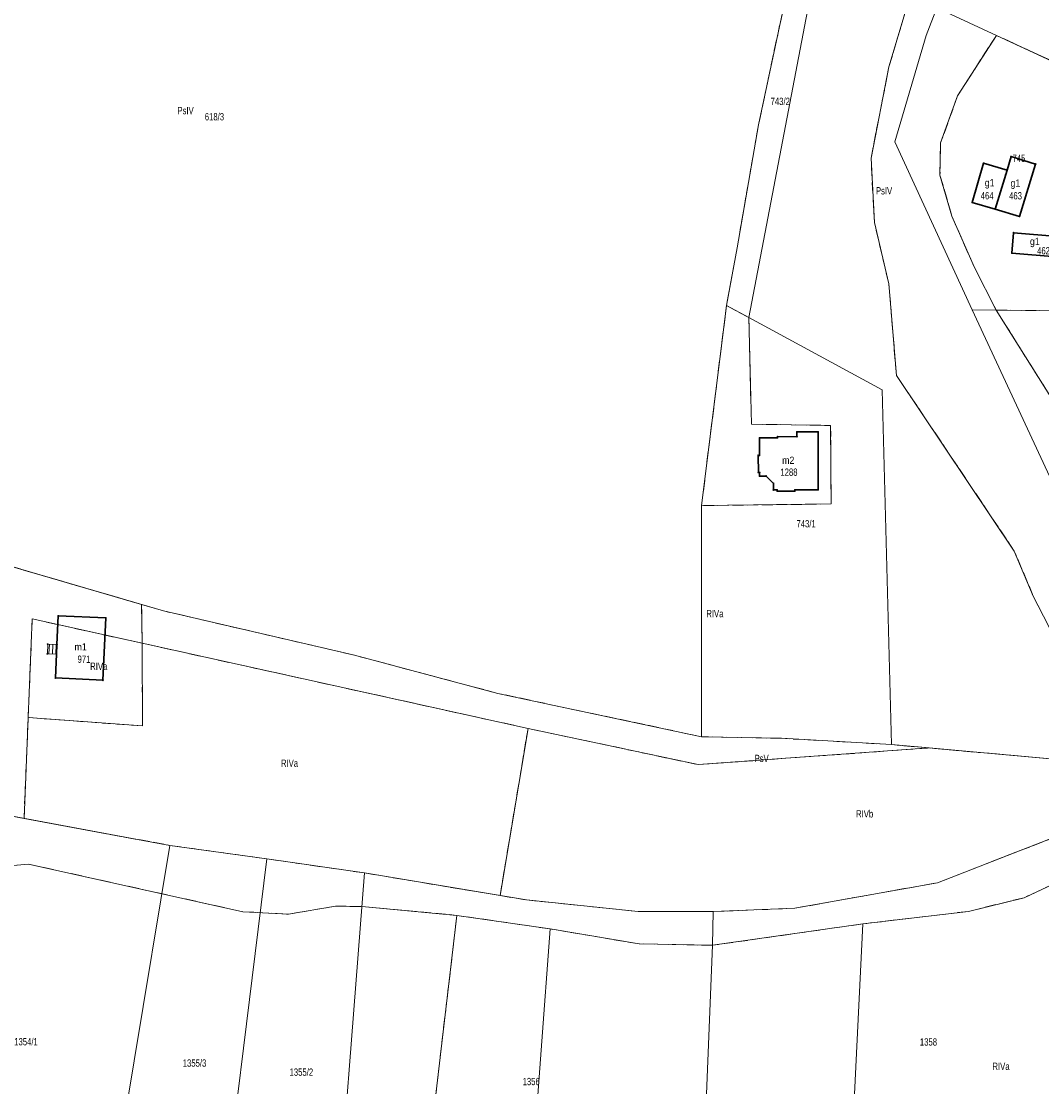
# Model space of a CAD drawing. Header units: metres. Extents: x 7498273 to 7499989, y 5499795 to 5500810.
# Tile 8 of 40: x 7498379 to 7498589, y 5500194 to 5500412. Entities that reach past the tile are written whole.
import ezdxf

# ---------------------------------------------------------------- set-up
doc = ezdxf.new("R2010")
doc.units = ezdxf.units.M
doc.header["$MEASUREMENT"] = 0
doc.linetypes.add('2.25_0.75', pattern=[3, 2.25, -0.75])
doc.layers.get('0').update_dxf_attribs({"color": 2})
for name, color, linetype, lineweight in [('209-oznaczenie konturu klasyfikacyjnego', 7, 'Continuous', 0), ('211-numer działki ewidencyjnej', 7, 'Continuous', 0), ('217-kontur klasyfikacyjny', 7, 'Continuous', 0), ('218-kontur użytku gruntowego', 7, 'Continuous', 0), ('219-działka ewidencyjna', 7, 'Continuous', 0), ('312-budynek ewidencyjny', 7, 'Continuous', 0), ('312-oznaczenie budynku ewidencyjnego', 7, 'Continuous', 0), ('312-oznaczenie budynku ewidencyjnego-Atr117', 7, 'Continuous', 0), ('352-schody', 7, 'Continuous', 0), ('Punkt budynku', 7, 'Continuous', 0)]:
    doc.layers.add(name, color=color, linetype=linetype, lineweight=lineweight)
doc.styles.get("Standard").update_dxf_attribs({"font": 'Working1250.shx', "width": 0.75})

# ---------------------------------------------------------------- blocks, each defined once
blk = doc.blocks.new('PUNKTBUD')
at = {"color": 0}
blk.add_circle((0, 0), 0.09, dxfattribs=at)

msp = doc.modelspace()

# ---------------------------------------------------------------- linework, layer by layer
at = {"layer": '217-kontur klasyfikacyjny', "color": 3, "linetype": '2.25_0.75', "lineweight": 13, "flags": 128}
for points in [[(7498537.31, 5500423.31), (7498530.46, 5500391.16)], [(7498557.26, 5500403.1), (7498561.04, 5500415.63)], [(7498579.36, 5500409.58), (7498571.4, 5500397.16)], [(7498593.88, 5500402.87), (7498579.36, 5500409.58)], [(7498553.6, 5500384.36), (7498557.26, 5500403.1)], [(7498571.4, 5500397.16), (7498567.9, 5500387.46)], [(7498530.46, 5500391.16), (7498526.05, 5500365.93)], [(7498567.9, 5500387.46), (7498567.77, 5500380.87)], [(7498554.29, 5500371.11), (7498553.6, 5500384.36)], [(7498567.77, 5500380.87), (7498570.2, 5500372.45)], [(7498570.2, 5500372.45), (7498574.86, 5500361.85)], [(7498557.25, 5500358.52), (7498554.29, 5500371.11)], [(7498526.05, 5500365.93), (7498523.88, 5500354.06)], [(7498574.86, 5500361.85), (7498579.32, 5500353.13)], [(7498558.82, 5500339.7), (7498557.25, 5500358.52)], [(7498521.83, 5500337.58), (7498523.88, 5500354.06)], [(7498523.88, 5500354.06), (7498528.45, 5500351.58)], [(7498579.32, 5500353.13), (7498604.68, 5500352.8)], [(7498579.32, 5500353.13), (7498605.75, 5500311.04)], [(7498528.45, 5500351.58), (7498529.03, 5500329.67)], [(7498583.05, 5500303.6), (7498558.82, 5500339.7)], [(7498518.75, 5500312.94), (7498521.83, 5500337.58)], [(7498529.03, 5500329.67), (7498545.29, 5500329.41)], [(7498545.29, 5500329.41), (7498545.38, 5500313.27)], [(7498545.38, 5500313.27), (7498518.75, 5500312.94)], [(7498518.75, 5500312.94), (7498518.75, 5500308.3)], [(7498518.75, 5500308.3), (7498518.73, 5500265.44)], [(7498381.55, 5500299.07), (7498363.93, 5500304.21)], [(7498586.95, 5500294.36), (7498583.05, 5500303.6)], [(7498403.65, 5500292.62), (7498381.55, 5500299.07)], [(7498602.66, 5500263.82), (7498586.95, 5500294.36)], [(7498403.76, 5500284.65), (7498403.65, 5500292.62)], [(7498408.16, 5500291.3), (7498403.65, 5500292.62)], [(7498380.33, 5500269.38), (7498381.16, 5500289.64)], [(7498381.16, 5500289.64), (7498403.76, 5500284.65)], [(7498447.43, 5500282.19), (7498408.16, 5500291.3)], [(7498483.09, 5500267.14), (7498403.76, 5500284.65)], [(7498403.76, 5500284.65), (7498403.81, 5500267.65)], [(7498476.87, 5500274.35), (7498447.43, 5500282.19)], [(7498518.73, 5500265.44), (7498476.87, 5500274.35)], [(7498379.48, 5500248.65), (7498380.33, 5500269.38)], [(7498403.81, 5500267.65), (7498380.33, 5500269.38)], [(7498477.33, 5500232.8), (7498483.09, 5500267.14)], [(7498483.09, 5500267.14), (7498518.06, 5500259.71)], [(7498535.17, 5500265.11), (7498518.73, 5500265.44)], [(7498557.81, 5500263.82), (7498535.17, 5500265.11)], [(7498518.06, 5500259.71), (7498565.56, 5500263.13)], [(7498565.56, 5500263.13), (7498557.81, 5500263.82)], [(7498598.77, 5500260.15), (7498565.56, 5500263.13)], [(7498370.04, 5500250.4), (7498379.48, 5500248.65)], [(7498379.48, 5500248.65), (7498409.43, 5500243.11)], [(7498567.27, 5500235.44), (7498595.68, 5500246.48)], [(7498409.43, 5500243.11), (7498429.42, 5500240.34)], [(7498366.87, 5500238.07), (7498380.36, 5500239.26)], [(7498380.36, 5500239.26), (7498424.44, 5500229.47)], [(7498429.42, 5500240.34), (7498449.47, 5500237.45)], [(7498449.47, 5500237.45), (7498477.33, 5500232.8)], [(7498596.86, 5500237.88), (7498585.09, 5500232.36)], [(7498537.93, 5500230.19), (7498567.27, 5500235.44)], [(7498477.33, 5500232.8), (7498482.74, 5500231.9)], [(7498585.09, 5500232.36), (7498573.61, 5500229.55)], [(7498433.86, 5500228.98), (7498443.47, 5500230.62)], [(7498443.47, 5500230.62), (7498448.93, 5500230.55)], [(7498448.93, 5500230.55), (7498468.44, 5500228.73)], [(7498482.74, 5500231.9), (7498505.74, 5500229.52)], [(7498521.13, 5500229.5), (7498537.93, 5500230.19)], [(7498424.44, 5500229.47), (7498433.86, 5500228.98)], [(7498468.44, 5500228.73), (7498459.42, 5500151.72)], [(7498487.66, 5500225.94), (7498468.44, 5500228.73)], [(7498505.74, 5500229.52), (7498521.13, 5500229.5)], [(7498573.61, 5500229.55), (7498551.94, 5500226.98)], [(7498505.95, 5500222.86), (7498487.66, 5500225.94)], [(7498551.94, 5500226.98), (7498520.99, 5500222.57)], [(7498520.99, 5500222.57), (7498505.95, 5500222.86)]]:
    msp.add_lwpolyline(points, dxfattribs=at)
at = {"layer": '218-kontur użytku gruntowego', "color": 3, "linetype": 'Continuous', "lineweight": 13, "flags": 128}
for points in [[(7498537.31, 5500423.31), (7498530.46, 5500391.16)], [(7498557.26, 5500403.1), (7498561.04, 5500415.63)], [(7498579.36, 5500409.58), (7498571.4, 5500397.16)], [(7498593.88, 5500402.87), (7498579.36, 5500409.58)], [(7498553.6, 5500384.36), (7498557.26, 5500403.1)], [(7498571.4, 5500397.16), (7498567.9, 5500387.46)], [(7498530.46, 5500391.16), (7498526.05, 5500365.93)], [(7498567.9, 5500387.46), (7498567.77, 5500380.87)], [(7498554.29, 5500371.11), (7498553.6, 5500384.36)], [(7498567.77, 5500380.87), (7498570.2, 5500372.45)], [(7498570.2, 5500372.45), (7498574.86, 5500361.85)], [(7498557.25, 5500358.52), (7498554.29, 5500371.11)], [(7498526.05, 5500365.93), (7498523.88, 5500354.06)], [(7498574.86, 5500361.85), (7498579.32, 5500353.13)], [(7498558.82, 5500339.7), (7498557.25, 5500358.52)], [(7498523.88, 5500354.06), (7498521.83, 5500337.58)], [(7498523.88, 5500354.06), (7498528.45, 5500351.58)], [(7498579.32, 5500353.13), (7498605.75, 5500311.04)], [(7498604.68, 5500352.8), (7498579.32, 5500353.13)], [(7498528.45, 5500351.58), (7498529.03, 5500329.67)], [(7498583.05, 5500303.6), (7498558.82, 5500339.7)], [(7498521.83, 5500337.58), (7498518.75, 5500312.94)], [(7498529.03, 5500329.67), (7498545.29, 5500329.41)], [(7498545.29, 5500329.41), (7498545.38, 5500313.27)], [(7498545.38, 5500313.27), (7498518.75, 5500312.94)], [(7498518.75, 5500312.94), (7498518.75, 5500308.3)], [(7498518.75, 5500308.3), (7498518.73, 5500265.44)], [(7498381.55, 5500299.07), (7498363.93, 5500304.21)], [(7498586.95, 5500294.36), (7498583.05, 5500303.6)], [(7498403.65, 5500292.62), (7498381.55, 5500299.07)], [(7498602.66, 5500263.82), (7498586.95, 5500294.36)], [(7498403.65, 5500292.62), (7498403.76, 5500284.65)], [(7498408.16, 5500291.3), (7498403.65, 5500292.62)], [(7498381.16, 5500289.64), (7498380.33, 5500269.38)], [(7498403.76, 5500284.65), (7498381.16, 5500289.64)], [(7498447.43, 5500282.19), (7498408.16, 5500291.3)], [(7498403.76, 5500284.65), (7498483.09, 5500267.14)], [(7498403.76, 5500284.65), (7498403.81, 5500267.65)], [(7498476.87, 5500274.35), (7498447.43, 5500282.19)], [(7498518.73, 5500265.44), (7498476.87, 5500274.35)], [(7498380.33, 5500269.38), (7498379.48, 5500248.65)], [(7498403.81, 5500267.65), (7498380.33, 5500269.38)], [(7498483.09, 5500267.14), (7498477.33, 5500232.8)], [(7498518.06, 5500259.71), (7498483.09, 5500267.14)], [(7498518.73, 5500265.44), (7498535.17, 5500265.11)], [(7498535.17, 5500265.11), (7498557.81, 5500263.82)], [(7498565.56, 5500263.13), (7498518.06, 5500259.71)], [(7498557.81, 5500263.82), (7498565.56, 5500263.13)], [(7498565.56, 5500263.13), (7498598.77, 5500260.15)], [(7498370.04, 5500250.4), (7498379.48, 5500248.65)], [(7498379.48, 5500248.65), (7498409.43, 5500243.11)], [(7498567.27, 5500235.44), (7498595.68, 5500246.48)], [(7498409.43, 5500243.11), (7498429.42, 5500240.34)], [(7498366.87, 5500238.07), (7498380.36, 5500239.26)], [(7498380.36, 5500239.26), (7498424.44, 5500229.47)], [(7498429.42, 5500240.34), (7498449.47, 5500237.45)], [(7498449.47, 5500237.45), (7498477.33, 5500232.8)], [(7498596.86, 5500237.88), (7498585.09, 5500232.36)], [(7498537.93, 5500230.19), (7498567.27, 5500235.44)], [(7498477.33, 5500232.8), (7498482.74, 5500231.9)], [(7498585.09, 5500232.36), (7498573.61, 5500229.55)], [(7498433.86, 5500228.98), (7498443.47, 5500230.62)], [(7498443.47, 5500230.62), (7498448.93, 5500230.55)], [(7498448.93, 5500230.55), (7498468.44, 5500228.73)], [(7498482.74, 5500231.9), (7498505.74, 5500229.52)], [(7498521.13, 5500229.5), (7498537.93, 5500230.19)], [(7498424.44, 5500229.47), (7498433.86, 5500228.98)], [(7498468.44, 5500228.73), (7498459.42, 5500151.72)], [(7498487.66, 5500225.94), (7498468.44, 5500228.73)], [(7498505.74, 5500229.52), (7498521.13, 5500229.5)], [(7498573.61, 5500229.55), (7498551.94, 5500226.98)], [(7498505.95, 5500222.86), (7498487.66, 5500225.94)], [(7498551.94, 5500226.98), (7498520.99, 5500222.57)], [(7498520.99, 5500222.57), (7498505.95, 5500222.86)]]:
    msp.add_lwpolyline(points, dxfattribs=at)
at = {"layer": '219-działka ewidencyjna', "color": 3, "linetype": 'Continuous', "lineweight": 13, "flags": 128}
for points in [[(7498530.46, 5500391.16), (7498537.31, 5500423.31)], [(7498528.45, 5500351.58), (7498542.02, 5500422.54)], [(7498564.91, 5500409.57), (7498567.09, 5500415.26)], [(7498567.09, 5500415.26), (7498606.9, 5500396.84)], [(7498564.91, 5500409.57), (7498558.46, 5500387.69)], [(7498526.05, 5500365.93), (7498530.46, 5500391.16)], [(7498558.46, 5500387.69), (7498574.39, 5500353.19)], [(7498523.88, 5500354.06), (7498526.05, 5500365.93)], [(7498521.83, 5500337.58), (7498523.88, 5500354.06)], [(7498523.88, 5500354.06), (7498528.45, 5500351.58)], [(7498574.39, 5500353.19), (7498604.68, 5500352.8)], [(7498621.71, 5500251.36), (7498574.39, 5500353.19)], [(7498528.45, 5500351.58), (7498555.91, 5500336.73)], [(7498518.75, 5500312.94), (7498521.83, 5500337.58)], [(7498555.91, 5500336.73), (7498557.81, 5500263.82)], [(7498518.75, 5500308.3), (7498518.75, 5500312.94)], [(7498518.73, 5500265.44), (7498518.75, 5500308.3)], [(7498363.93, 5500304.21), (7498408.16, 5500291.3)], [(7498408.16, 5500291.3), (7498447.43, 5500282.19)], [(7498447.43, 5500282.19), (7498476.87, 5500274.35)], [(7498476.87, 5500274.35), (7498518.73, 5500265.44)], [(7498518.73, 5500265.44), (7498535.17, 5500265.11)], [(7498535.17, 5500265.11), (7498557.81, 5500263.82)], [(7498557.81, 5500263.82), (7498598.77, 5500260.15)], [(7498370.04, 5500250.4), (7498409.43, 5500243.11)], [(7498567.27, 5500235.44), (7498595.68, 5500246.48)], [(7498394.78, 5500154.57), (7498409.43, 5500243.11)], [(7498429.42, 5500240.34), (7498409.43, 5500243.11)], [(7498418.64, 5500153.08), (7498429.42, 5500240.34)], [(7498429.42, 5500240.34), (7498449.47, 5500237.45)], [(7498442.81, 5500152.13), (7498449.47, 5500237.45)], [(7498449.47, 5500237.45), (7498482.74, 5500231.9)], [(7498537.93, 5500230.19), (7498567.27, 5500235.44)], [(7498482.74, 5500231.9), (7498505.74, 5500229.52)], [(7498537.93, 5500230.19), (7498521.13, 5500229.5)], [(7498505.74, 5500229.52), (7498521.13, 5500229.5)], [(7498520.99, 5500222.57), (7498521.13, 5500229.5)], [(7498482.05, 5500151.16), (7498487.66, 5500225.94)], [(7498487.66, 5500225.94), (7498505.95, 5500222.86)], [(7498520.99, 5500222.57), (7498551.94, 5500226.98)], [(7498548.54, 5500158.39), (7498551.94, 5500226.98)], [(7498505.95, 5500222.86), (7498520.99, 5500222.57)], [(7498518.23, 5500154.59), (7498520.99, 5500222.57)]]:
    msp.add_lwpolyline(points, dxfattribs=at)
at = {"layer": '312-budynek ewidencyjny', "color": 7, "linetype": 'Continuous', "lineweight": 30, "flags": 128}
for points in [[(7498581.55, 5500381.86), (7498582.39, 5500384.67)], [(7498582.39, 5500384.67), (7498587.42, 5500383.12)], [(7498574.41, 5500375.24), (7498576.74, 5500383.31)], [(7498576.74, 5500383.31), (7498581.55, 5500381.86)], [(7498581.55, 5500381.86), (7498581.29, 5500380.99)], [(7498581.29, 5500380.99), (7498581.55, 5500381.86)], [(7498587.42, 5500383.12), (7498584.11, 5500372.34)], [(7498581.29, 5500380.99), (7498579.11, 5500373.87)], [(7498579.11, 5500373.87), (7498581.29, 5500380.99)], [(7498579.11, 5500373.87), (7498574.41, 5500375.24)], [(7498584.11, 5500372.34), (7498579.11, 5500373.87)], [(7498582.55, 5500364.85), (7498582.91, 5500369.02)], [(7498582.91, 5500369.02), (7498591.99, 5500368.23)], [(7498591.63, 5500364.06), (7498582.55, 5500364.85)], [(7498530.66, 5500326.85), (7498534.36, 5500326.86)], [(7498530.67, 5500323.25), (7498530.66, 5500326.85)], [(7498534.36, 5500327.1), (7498538.36, 5500327.11)], [(7498534.36, 5500326.86), (7498534.36, 5500327.1)], [(7498538.35, 5500328.07), (7498542.7, 5500328.08)], [(7498538.36, 5500327.11), (7498538.35, 5500328.07)], [(7498542.7, 5500328.08), (7498542.73, 5500316.18)], [(7498530.42, 5500323.25), (7498530.67, 5500323.25)], [(7498530.43, 5500319.75), (7498530.42, 5500323.25)], [(7498530.68, 5500319.75), (7498530.43, 5500319.75)], [(7498530.68, 5500319), (7498530.68, 5500319.75)], [(7498532.03, 5500319), (7498530.68, 5500319)], [(7498533.52, 5500317.51), (7498532.03, 5500319)], [(7498533.52, 5500316.16), (7498533.52, 5500317.51)], [(7498534.28, 5500316.16), (7498533.52, 5500316.16)], [(7498534.29, 5500315.91), (7498534.28, 5500316.16)], [(7498537.94, 5500315.92), (7498534.29, 5500315.91)], [(7498542.73, 5500316.18), (7498537.93, 5500316.17)], [(7498537.93, 5500316.17), (7498537.94, 5500315.92)], [(7498386.24, 5500284.38), (7498386.51, 5500290.27)], [(7498386.51, 5500290.27), (7498396.3, 5500289.84)], [(7498396.3, 5500289.84), (7498395.69, 5500277.05)], [(7498386.15, 5500282.39), (7498386.24, 5500284.38)], [(7498385.92, 5500277.51), (7498386.15, 5500282.39)], [(7498395.69, 5500277.05), (7498385.92, 5500277.51)]]:
    msp.add_lwpolyline(points, dxfattribs=at)
at = {"layer": '352-schody', "color": 7, "linetype": 'Continuous', "lineweight": 13, "flags": 128}
for points in [[(7498384.605, 5500282.464), (7498384.7, 5500284.453)], [(7498385.304, 5500282.431), (7498385.399, 5500284.42)], [(7498386.003, 5500282.397), (7498386.098, 5500284.387)]]:
    msp.add_lwpolyline(points, dxfattribs=at)
at = {"layer": '352-schody', "color": 7, "linetype": 'Continuous', "lineweight": 13}
msp.add_3dface([(7498384.35, 5500284.47), (7498386.24, 5500284.38), (7498386.15, 5500282.39), (7498384.28, 5500282.48)], dxfattribs=at)
msp.add_3dface([(7498384.35, 5500284.47), (7498386.24, 5500284.38), (7498386.15, 5500282.39), (7498384.28, 5500282.48)], dxfattribs=at)

# ---------------------------------------------------------------- block references
at = {"layer": 'Punkt budynku', "color": 5, "linetype": 'Continuous', "lineweight": 13}
for p in [(7498576.74, 5500383.31), (7498582.39, 5500384.67), (7498581.55, 5500381.86), (7498587.42, 5500383.12), (7498581.29, 5500380.99), (7498574.41, 5500375.24), (7498579.11, 5500373.87), (7498584.11, 5500372.34), (7498582.91, 5500369.02), (7498582.55, 5500364.85), (7498530.66, 5500326.85), (7498534.36, 5500327.1), (7498534.36, 5500326.86), (7498538.35, 5500328.07), (7498538.36, 5500327.11), (7498542.7, 5500328.08), (7498530.42, 5500323.25), (7498530.67, 5500323.25), (7498530.43, 5500319.75), (7498530.68, 5500319.75), (7498530.68, 5500319), (7498532.03, 5500319), (7498533.52, 5500317.51), (7498533.52, 5500316.16), (7498534.28, 5500316.16), (7498534.29, 5500315.91), (7498537.93, 5500316.17), (7498537.94, 5500315.92), (7498542.73, 5500316.18), (7498386.51, 5500290.27), (7498396.3, 5500289.84), (7498384.35, 5500284.47), (7498386.24, 5500284.38), (7498384.28, 5500282.48), (7498386.15, 5500282.39), (7498385.92, 5500277.51), (7498395.69, 5500277.05)]:
    msp.add_blockref('PUNKTBUD', p, dxfattribs=at)

# ---------------------------------------------------------------- texts
at = {"layer": '209-oznaczenie konturu klasyfikacyjnego', "color": 3, "linetype": 'Continuous', "lineweight": 13, "char_height": 1.5, "attachment_point": 7, "line_spacing_factor": 0.6}
for s, insert in [('\\H1x;\\W0.79;PsIV', (7498411.01, 5500393.35)), ('\\H1x;\\W0.79;PsIV', (7498554.6, 5500376.86)), ('\\H1x;\\W0.79;RIVa', (7498519.73, 5500289.97)), ('\\H1x;\\W0.79;RIVa', (7498393.07, 5500279.15)), ('\\H1x;\\W0.79;RIVa', (7498432.29, 5500259.23)), ('\\H1x;\\W0.79;PsV', (7498529.65, 5500260.21)), ('\\H1x;\\W0.79;RIVb', (7498550.52, 5500248.82)), ('\\H1x;\\W0.79;RIVa', (7498578.55, 5500196.93))]:
    msp.add_mtext(s, dxfattribs=dict(at, insert=insert))
at = {"layer": '211-numer działki ewidencyjnej', "color": 3, "linetype": 'Continuous', "lineweight": 13, "char_height": 1.5, "attachment_point": 7, "line_spacing_factor": 0.6}
for s, insert in [('\\H1x;\\W0.79;743/2', (7498532.95, 5500395.24)), ('\\H1x;\\W0.79;618/3', (7498416.63, 5500392.08)), ('\\H1x;\\W0.79;745', (7498582.68, 5500383.53)), ('\\H1x;\\W0.79;743/1', (7498538.27, 5500308.44)), ('\\H1x;\\W0.79;1354/1', (7498377.46, 5500201.99)), ('\\H1x;\\W0.79;1358', (7498563.64, 5500201.94)), ('\\H1x;\\W0.79;1355/3', (7498412.1, 5500197.6)), ('\\H1x;\\W0.79;1355/2', (7498434.06, 5500195.74)), ('\\H1x;\\W0.79;1356', (7498481.97, 5500193.81))]:
    msp.add_mtext(s, dxfattribs=dict(at, insert=insert))
at = {"layer": '312-oznaczenie budynku ewidencyjnego', "color": 7, "linetype": 'Continuous', "lineweight": 13, "char_height": 1.5, "attachment_point": 1, "line_spacing_factor": 0.6}
for s, insert in [('\\H1x;\\W0.79;464', (7498576.15, 5500377.38)), ('\\H1x;\\W0.79;463', (7498581.98, 5500377.36)), ('\\H1x;\\W0.79;462', (7498587.74, 5500366.07)), ('\\H1x;\\W0.79;1288', (7498534.96, 5500320.56)), ('\\H1x;\\W0.79;971', (7498390.48, 5500282.12))]:
    msp.add_mtext(s, dxfattribs=dict(at, insert=insert))
at = {"layer": '312-oznaczenie budynku ewidencyjnego-Atr117', "color": 7, "char_height": 1.5, "attachment_point": 8, "line_spacing_factor": 0.6}
for s, insert in [('\\H1x;\\W0.9;g1', (7498577.98, 5500378.09)), ('\\H1x;\\W0.9;g1', (7498583.27, 5500378.01)), ('\\H1x;\\W0.9;g1', (7498587.27, 5500366.04)), ('\\H1x;\\W0.9;m2', (7498536.58, 5500321.5)), ('\\H1x;\\W0.9;m1', (7498391.11, 5500283.16))]:
    msp.add_mtext(s, dxfattribs=dict(at, insert=insert))

doc.saveas('drawing.dxf')
